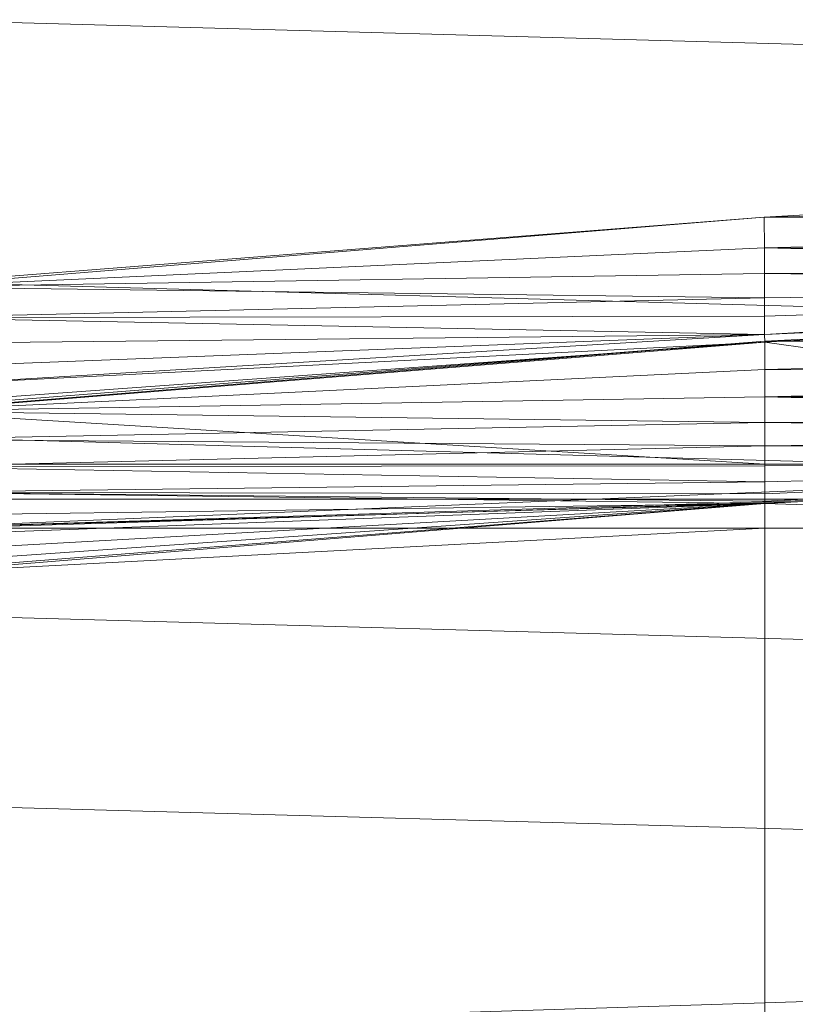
# Model space of a CAD drawing. Header units: metres. Extents: x 391.1 to 427.5, y 12.8 to 28.4.
# Tile 118 of 234: x 406.681 to 406.784, y 26.456 to 26.588. Entities that reach past the tile are written whole.
import ezdxf

# ---------------------------------------------------------------- set-up
doc = ezdxf.new("R2010")
doc.units = ezdxf.units.M
doc.layers.add('A-DETL-____-MBND', color=7, linetype='Continuous', lineweight=18)

# ---------------------------------------------------------------- blocks, each defined once
blk = doc.blocks.new('Family - Inodor PA-152140-03_ENLLUMENAT_P0A')
at = {"layer": 'A-DETL-____-MBND', "color": 253, "true_color": 0xaaaaaa}
for p, q in [((0.7262, 0.32087), (0.21652, 0.33495)), ((0.44565, 0.31489), (0.33076, 0.30854)), ((0.44566, 0.31079), (0.33076, 0.30854)), ((0.44566, 0.31079), (0.33076, 0.30854)), ((0.33076, 0.30854), (0.19854, 0.29818)), ((0.33076, 0.30854), (0.21587, 0.2992)), ((0.33076, 0.30854), (0.21587, 0.2992)), ((0.44566, 0.30737), (0.33076, 0.30854)), ((0.33076, 0.30854), (0.44566, 0.30737)), ((0.33076, 0.30854), (0.33077, 0.30444)), ((0.33076, 0.30854), (0.33077, 0.30444)), ((0.44566, 0.30737), (0.33077, 0.30444)), ((0.44566, 0.30737), (0.33077, 0.30444)), ((0.33077, 0.30444), (0.21587, 0.2992)), ((0.33077, 0.30444), (0.21587, 0.2992)), ((0.44566, 0.30409), (0.33077, 0.30444)), ((0.33077, 0.30444), (0.44566, 0.30409)), ((0.33077, 0.30444), (0.44566, 0.30165)), ((0.33077, 0.30444), (0.44566, 0.30165)), ((0.33077, 0.30444), (0.33077, 0.30102)), ((0.33077, 0.30444), (0.33077, 0.30102)), ((0.44566, 0.30165), (0.33077, 0.30102)), ((0.44566, 0.30165), (0.33077, 0.30102)), ((0.33077, 0.30102), (0.21587, 0.2992)), ((0.33077, 0.30102), (0.21587, 0.2992)), ((0.44566, 0.2992), (0.33077, 0.30102)), ((0.33077, 0.30102), (0.44566, 0.2992)), ((0.33077, 0.30102), (0.33077, 0.29774)), ((0.33077, 0.30102), (0.33077, 0.29774)), ((0.33077, 0.29774), (0.21587, 0.2992)), ((0.21587, 0.2992), (0.33077, 0.29774)), ((0.7262, 0.28584), (0.21652, 0.29991)), ((0.44566, 0.2992), (0.33077, 0.29774)), ((0.44566, 0.2992), (0.33077, 0.29285)), ((0.44566, 0.2992), (0.33077, 0.29531)), ((0.44566, 0.2992), (0.33077, 0.29774)), ((0.44566, 0.2992), (0.33077, 0.29285)), ((0.44566, 0.2992), (0.33077, 0.29531)), ((0.33077, 0.29774), (0.21587, 0.2951)), ((0.33077, 0.29774), (0.21587, 0.2951)), ((0.44572, 0.2982), (0.33077, 0.29285)), ((0.44572, 0.2982), (0.33077, 0.29285)), ((0.33077, 0.29531), (0.33077, 0.29774)), ((0.33077, 0.29774), (0.33077, 0.29531)), ((0.44571, 0.29829), (0.33082, 0.29195)), ((0.44572, 0.2982), (0.33082, 0.29185)), ((0.44572, 0.2982), (0.33082, 0.29185)), ((0.33077, 0.29531), (0.21587, 0.2951)), ((0.33077, 0.29531), (0.21587, 0.2951)), ((0.33077, 0.29285), (0.21587, 0.2951)), ((0.21587, 0.2951), (0.33077, 0.29285)), ((0.33077, 0.29285), (0.33077, 0.29531)), ((0.33077, 0.29531), (0.33077, 0.29285)), ((0.44571, 0.29452), (0.33082, 0.29195)), ((0.44571, 0.29452), (0.33082, 0.29195)), ((0.33077, 0.29285), (0.21587, 0.29168)), ((0.33077, 0.29285), (0.21587, 0.28596)), ((0.33077, 0.29285), (0.21587, 0.2884)), ((0.33077, 0.29285), (0.21587, 0.29168)), ((0.33077, 0.29285), (0.21587, 0.28596)), ((0.33077, 0.29285), (0.21587, 0.2884)), ((0.33082, 0.29185), (0.33077, 0.29285)), ((0.33077, 0.29285), (0.33082, 0.29185)), ((0.33082, 0.29195), (0.20142, 0.28184)), ((0.33082, 0.29195), (0.21587, 0.28261)), ((0.33082, 0.29195), (0.21587, 0.28261)), ((0.33082, 0.29185), (0.21587, 0.28596)), ((0.33082, 0.29185), (0.21587, 0.28351)), ((0.33082, 0.29185), (0.21587, 0.28596)), ((0.33082, 0.29185), (0.21587, 0.28351)), ((0.33082, 0.29185), (0.21593, 0.28251)), ((0.33082, 0.29185), (0.21593, 0.28251)), ((0.44571, 0.29086), (0.33082, 0.29195)), ((0.33082, 0.29195), (0.44571, 0.29086)), ((0.33082, 0.29195), (0.33082, 0.28818)), ((0.33082, 0.29195), (0.33082, 0.28818)), ((0.44571, 0.27553), (0.33082, 0.29185)), ((0.33082, 0.29185), (0.33082, 0.27553)), ((0.33082, 0.29185), (0.44571, 0.27553)), ((0.33082, 0.29185), (0.33082, 0.27553)), ((0.44571, 0.29086), (0.33082, 0.28818)), ((0.44571, 0.29086), (0.33082, 0.28818)), ((0.33082, 0.28818), (0.21587, 0.28261)), ((0.33082, 0.28818), (0.21587, 0.28261)), ((0.44571, 0.28743), (0.33082, 0.28818)), ((0.33082, 0.28818), (0.44571, 0.28743)), ((0.33082, 0.28818), (0.33082, 0.28452)), ((0.33082, 0.28818), (0.33082, 0.28452)), ((0.44571, 0.28743), (0.33082, 0.28452)), ((0.44571, 0.28743), (0.33082, 0.28452)), ((0.33082, 0.28452), (0.21587, 0.28261)), ((0.33082, 0.28452), (0.21587, 0.28261)), ((0.44571, 0.28433), (0.33082, 0.28452)), ((0.33082, 0.28452), (0.44571, 0.28433)), ((0.33082, 0.28452), (0.44571, 0.28165)), ((0.33082, 0.28452), (0.33082, 0.28109)), ((0.33082, 0.28452), (0.44571, 0.28165)), ((0.33082, 0.28452), (0.33082, 0.28109)), ((0.7256, 0.28259), (0.2042, 0.26645)), ((0.33082, 0.28109), (0.21587, 0.28261)), ((0.21587, 0.28261), (0.33082, 0.28109)), ((0.7256, 0.28259), (0.21593, 0.26697)), ((0.7256, 0.28259), (0.21593, 0.26697)), ((0.33082, 0.27553), (0.21593, 0.28251)), ((0.21593, 0.28251), (0.33082, 0.27553)), ((0.33082, 0.28109), (0.21587, 0.27883)), ((0.33082, 0.28109), (0.21587, 0.27883)), ((0.44571, 0.28165), (0.33082, 0.28109)), ((0.44571, 0.28165), (0.33082, 0.28109)), ((0.44571, 0.27948), (0.33082, 0.28109)), ((0.33082, 0.28109), (0.44571, 0.27948)), ((0.33082, 0.28109), (0.33082, 0.27799)), ((0.33082, 0.28109), (0.33082, 0.27799)), ((0.7262, 0.26508), (0.21652, 0.27916)), ((0.44571, 0.27948), (0.33082, 0.27799)), ((0.44571, 0.27948), (0.33082, 0.27799)), ((0.33082, 0.27799), (0.21587, 0.27883)), ((0.21587, 0.27883), (0.33082, 0.27799)), ((0.33082, 0.27799), (0.21587, 0.27518)), ((0.33082, 0.27799), (0.21587, 0.27518)), ((0.44571, 0.27788), (0.33082, 0.27799)), ((0.33082, 0.27799), (0.44571, 0.27788)), ((0.33082, 0.27799), (0.44571, 0.2769)), ((0.33082, 0.27799), (0.44571, 0.2769)), ((0.33082, 0.27799), (0.44571, 0.27659)), ((0.33082, 0.27799), (0.44571, 0.27659)), ((0.33082, 0.27799), (0.33082, 0.27531)), ((0.33082, 0.27799), (0.33082, 0.27531)), ((0.44571, 0.27659), (0.21593, 0.26697)), ((0.44571, 0.27659), (0.21593, 0.26697)), ((0.44571, 0.27659), (0.33082, 0.27024)), ((0.44571, 0.27659), (0.33082, 0.27531)), ((0.44571, 0.27659), (0.33082, 0.27314)), ((0.44571, 0.27659), (0.33082, 0.27531)), ((0.44571, 0.27659), (0.33082, 0.27154)), ((0.44571, 0.27659), (0.33082, 0.27314)), ((0.44571, 0.27659), (0.33082, 0.27056)), ((0.44571, 0.27659), (0.33082, 0.27154)), ((0.44571, 0.27659), (0.33082, 0.27024)), ((0.44571, 0.27659), (0.33082, 0.27056)), ((0.44571, 0.27659), (0.33082, 0.27024)), ((0.44571, 0.27659), (0.33082, 0.27024)), ((0.33082, 0.27531), (0.21587, 0.27518)), ((0.33082, 0.27531), (0.21587, 0.27518)), ((0.33082, 0.27314), (0.21587, 0.27518)), ((0.21587, 0.27518), (0.33082, 0.27314)), ((0.33082, 0.27553), (0.21593, 0.27553)), ((0.33082, 0.27553), (0.21593, 0.27553)), ((0.44571, 0.27553), (0.33082, 0.27553)), ((0.44571, 0.27553), (0.33082, 0.27553)), ((0.33082, 0.27553), (0.33082, 0.27086)), ((0.33082, 0.27553), (0.33082, 0.27086)), ((0.33082, 0.27314), (0.33082, 0.27531)), ((0.33082, 0.27531), (0.33082, 0.27314)), ((0.33082, 0.27314), (0.21587, 0.27175)), ((0.33082, 0.27314), (0.21587, 0.27175)), ((0.33082, 0.27154), (0.33082, 0.27314)), ((0.33082, 0.27314), (0.33082, 0.27154)), ((0.33082, 0.27154), (0.21587, 0.27175)), ((0.21587, 0.27175), (0.33082, 0.27154)), ((0.21587, 0.27175), (0.33082, 0.27056)), ((0.21587, 0.27175), (0.33082, 0.27056)), ((0.21587, 0.27175), (0.33082, 0.27024)), ((0.21587, 0.27175), (0.33082, 0.27024)), ((0.33082, 0.27056), (0.33082, 0.27154)), ((0.33082, 0.27154), (0.33082, 0.27056)), ((0.33082, 0.27024), (0.21587, 0.2609)), ((0.33082, 0.27024), (0.21587, 0.2609)), ((0.33082, 0.27024), (0.21587, 0.26864)), ((0.33082, 0.27024), (0.21587, 0.26597)), ((0.33082, 0.27024), (0.21587, 0.26864)), ((0.33082, 0.27024), (0.21587, 0.2638)), ((0.33082, 0.27024), (0.21587, 0.26597)), ((0.33082, 0.27024), (0.21587, 0.2622)), ((0.33082, 0.27024), (0.21587, 0.2638)), ((0.33082, 0.27024), (0.21587, 0.26122)), ((0.33082, 0.27024), (0.21587, 0.2622)), ((0.33082, 0.27024), (0.21587, 0.2609)), ((0.33082, 0.27024), (0.21587, 0.26122)), ((0.33082, 0.27086), (0.21593, 0.27086)), ((0.33082, 0.27086), (0.21593, 0.27086)), ((0.33082, 0.27024), (0.21593, 0.26697)), ((0.33082, 0.27024), (0.21593, 0.26697)), ((0.44571, 0.27086), (0.33082, 0.27086)), ((0.44571, 0.27086), (0.33082, 0.27086)), ((0.33082, 0.26697), (0.33082, 0.27086)), ((0.33082, 0.27086), (0.33082, 0.26697)), ((0.33082, 0.27024), (0.33082, 0.27056)), ((0.33082, 0.27056), (0.33082, 0.27024)), ((0.33082, 0.26697), (0.33082, 0.27024)), ((0.44571, 0.26697), (0.33082, 0.27024)), ((0.44571, 0.26697), (0.33082, 0.27024)), ((0.33082, 0.26697), (0.21587, 0.2609)), ((0.21587, 0.2609), (0.33082, 0.26697)), ((0.33082, 0.26697), (0.21587, 0.2609)), ((0.21587, 0.2609), (0.33082, 0.26697)), ((0.21593, 0.26697), (0.33082, 0.26697)), ((0.21593, 0.26697), (0.33082, 0.26697)), ((0.33082, 0.26697), (0.21593, 0.26697)), ((0.33082, 0.26697), (0.21593, 0.26697)), ((0.33082, 0.26697), (0.21593, 0.26697)), ((0.33082, 0.26697), (0.44571, 0.26697)), ((0.44571, 0.26697), (0.33082, 0.26697)), ((0.33082, 0.26697), (0.33082, 0.13288)), ((0.33082, 0.26697), (0.33082, 0.13288)), ((0.44571, 0.26697), (0.33082, 0.26697)), ((0.44571, 0.26697), (0.33082, 0.26697)), ((0.33082, 0.26697), (0.33082, 0.13288)), ((0.33082, 0.26697), (0.33082, 0.13288)), ((0.7262, 0.24131), (0.21652, 0.25539)), ((0.7262, 0.2159), (0.21652, 0.22997)), ((0.7262, 0.2159), (0.21652, 0.19991))]:
    blk.add_line(p, q, dxfattribs=at)
blk = doc.blocks.new('LONDR55-XX_ZZ-ARQ-CAA-M3D-Londres55_ifc-1-03_ENLLUMENAT_P0A')
at = {"layer": 'A-DETL-____-MBND', "color": 253, "lineweight": 18, "true_color": 0xaaaaaa}
blk.add_blockref('Family - Inodor PA-152140-03_ENLLUMENAT_P0A', (406.44946, 26.25274), dxfattribs=at)

msp = doc.modelspace()

# ---------------------------------------------------------------- block references
at = {"lineweight": 5}
msp.add_blockref('LONDR55-XX_ZZ-ARQ-CAA-M3D-Londres55_ifc-1-03_ENLLUMENAT_P0A', (0, 0), dxfattribs=at)

doc.saveas('drawing.dxf')
